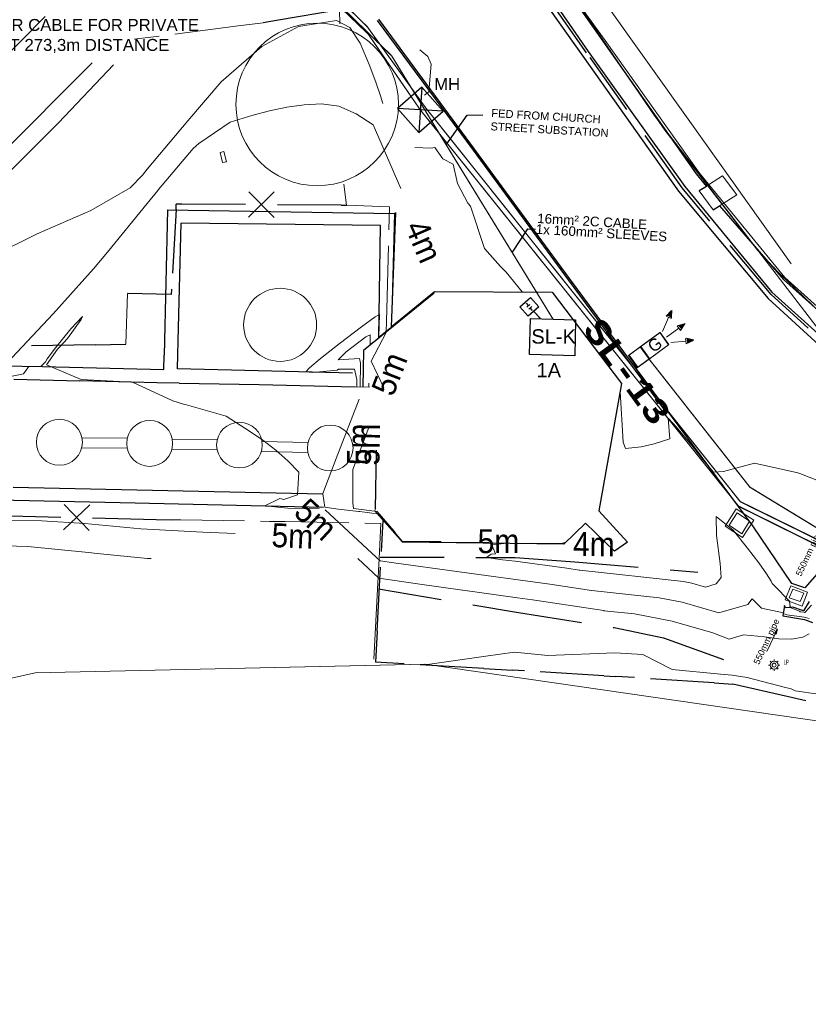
# Model space of a CAD drawing. Header units: millimetres. Extents: x -79464 to -76785, y -3788210 to -3782955.
# Tile 104 of 131: x -78954 to -78904, y -3783853 to -3783791. Entities that reach past the tile are written whole.
import ezdxf
from ezdxf.enums import TextEntityAlignment as Align

# ---------------------------------------------------------------- set-up
doc = ezdxf.new("R2010")
doc.units = ezdxf.units.MM
doc.header["$LTSCALE"] = 8
doc.header["$MEASUREMENT"] = 0
for name, pattern in [('DASHED', [0.75, 0.5, -0.25]), ('FPHANT', [10, 5, -1, 1, -1, 1, -1]), ('HIDDEN', [0.375, 0.25, -0.125]), ('PHANTOM2', [1.25, 0.625, -0.125, 0.125, -0.125, 0.125, -0.125])]:
    doc.linetypes.add(name, pattern=pattern)
doc.layers.add('AGI32-Project_1-LUMINAIRE', color=7, linetype='Continuous', lineweight=0)
for name, color, linetype in [('DETAIL', 7, 'Continuous'), ('EDGE OF CONCRETE', 7, 'Continuous'), ('EDGE OF PAVING', 7, 'Continuous'), ('EDGE OF TAR', 7, 'Continuous'), ('EMBANKMETS AND SLOOTS', 7, 'Continuous'), ('FENCE', 7, 'Continuous'), ('GCONTOUR1', 7, 'Continuous'), ('LEGEND', 7, 'Continuous'), ('MCONTOUR1', 7, 'Continuous'), ('PIER', 7, 'Continuous'), ('PLL - (Lighting Layout)', 190, 'Continuous'), ('PLL - [Text]', 110, 'Continuous'), ('PRL - (Reticulation Layout)', 170, 'Continuous'), ('PRL - [Text]', 110, 'Continuous'), ('PRL - Existing', 170, 'Continuous'), ('ROAD BARRICADE', 7, 'Continuous'), ('SG GIS CADASTRAL', 7, 'Continuous'), ('STORMWATER MANHOLE', 7, 'Continuous'), ('TANKS', 7, 'Continuous'), ('TRACKS', 7, 'Continuous'), ('WALKWAY', 7, 'Continuous'), ('WALLS', 7, 'Continuous')]:
    doc.layers.add(name, color=color, linetype=linetype)
doc.styles.add('AGI32-Arial', font='arial.ttf')
doc.styles.add('AGI32-Courier New-Bold', font='courbd.ttf')
doc.styles.add('ARIAL', font='arial.ttf')
doc.styles.add('Arial Narrow', font='arial.ttf', dxfattribs={"height": 1})
doc.styles.add('Arial Unicode MS', font='arial.ttf', dxfattribs={"height": 1})
doc.styles.add('Style-Arial', font='arial.ttf')
doc.styles.add('Swiss1', font='txt', dxfattribs={"height": 1})
doc.styles.add('Swiss300', font='txt', dxfattribs={"height": 300})
doc.styles.add('Swiss500', font='txt', dxfattribs={"height": 500})
doc.styles.add('Swiss600', font='txt', dxfattribs={"height": 600})

# ---------------------------------------------------------------- blocks, each defined once
blk = doc.blocks.new('LAMP POST TMH11.PAT', base_point=(-78906.42, -3783831.88))
at = {"layer": 'LEGEND', "color": 7, "lineweight": 18}
for p, q in [((-78907.13, -3783831.17), (-78907.42, -3783830.87)), ((-78906.42, -3783830.46), (-78906.42, -3783830.87)), ((-78905.42, -3783830.87), (-78905.71, -3783831.17)), ((-78907.42, -3783831.88), (-78907.84, -3783831.88)), ((-78907.09, -3783832.63), (-78907.42, -3783832.89)), ((-78906.42, -3783832.88), (-78906.42, -3783833.3)), ((-78905.71, -3783832.59), (-78905.41, -3783832.88)), ((-78905.42, -3783831.88), (-78905, -3783831.88))]:
    blk.add_line(p, q, dxfattribs=at)
blk.add_circle((-78906.42, -3783831.88, 5.39), 1, dxfattribs=at)
at = {"layer": 'LEGEND', "color": 1, "lineweight": 18}
blk.add_circle((-78906.42, -3783831.88, 5.39), 0.502, dxfattribs=at)
at = {"layer": 'LEGEND', "color": 7, "style": 'Arial Unicode MS', "width": 0.5}
blk.add_text('LP', height=1.254, dxfattribs=at).set_placement((-78904.03, -3783832.18, 5.35), align=Align.BOTTOM_LEFT)
blk = doc.blocks.new('MH')
at = {"layer": 'PRL - (Reticulation Layout)'}
for p, q in [((-1012.5, 1012.5), (1012.5, -1012.5)), ((1012.5, 1012.5), (-1012.5, -1012.5))]:
    blk.add_line(p, q, dxfattribs=at)
blk.add_lwpolyline([(-1012.5, -1012.5), (1012.5, -1012.5), (1012.5, 1012.5), (-1012.5, 1012.5)], close=True, dxfattribs=at)
blk = doc.blocks.new('11 kV MV CABLING')
at = {"layer": 'PRL - (Reticulation Layout)', "linetype": 'PHANTOM2', "const_width": 0.08}
for points in [[(-76856.338, -3783779.06), (-76869.991, -3783765.67)], [(-76766.174, -3783830.814), (-76773.691, -3783840.272), (-76790.302, -3783829.745), (-76832.943, -3783808.823), (-76852.672, -3783784.144), (-76856.337, -3783779.059)]]:
    blk.add_lwpolyline(points, dxfattribs=at)
at = {"layer": 'PRL - (Reticulation Layout)', "linetype": 'HIDDEN', "const_width": 0.08}
for points in [[(-76856.282, -3783779.513), (-76870.343, -3783766.033)], [(-76774.588, -3783840.071), (-76790.397, -3783830.241), (-76833.056, -3783809.104), (-76853.016, -3783784.264), (-76856.282, -3783779.513)]]:
    blk.add_lwpolyline(points, dxfattribs=at)
at = {"xscale": 0.001, "yscale": 0.001, "zscale": 0.001, "rotation": 311.3430630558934}
blk.add_blockref('MH', (-76853.016, -3783784.264), dxfattribs=at)
at = {"layer": 'PRL - [Text]', "color": 2, "char_height": 0.75, "attachment_point": 1, "style": 'AGI32-Arial'}
for s, width, insert in [('MV CABLE 70mm² 3C XLPE COPPER CABLE FOR PRIVATE TENANT 273,3m DISTANCE ', 18.08624, (-76882.32, -3783777.32)), ('MH ', 1.97424, (-76852.143, -3783782.275))]:
    blk.add_mtext_dynamic_manual_height_columns(s, width=width, gutter_width=1.5, heights=[0], dxfattribs=dict(at, insert=insert))
blk = doc.blocks.new('AGI32-IDptfrja-Project_1-LUMINAIRE-L4_Symbol')
at = {"layer": 'PLL - (Lighting Layout)', "linetype": 'ByBlock', "lineweight": 0}
h = blk.add_hatch(color=256, dxfattribs=at)
h.dxf.hatch_style = 1
h.paths.add_polyline_path([(0.752, 0.381), (0.585, 0.352), (0.642, 0.252)])
h = blk.add_hatch(color=256, dxfattribs=at)
h.dxf.hatch_style = 1
h.paths.add_polyline_path([(0.816, -0.003), (0.656, 0.055), (0.656, -0.061)])
h = blk.add_hatch(color=256, dxfattribs=at)
h.dxf.hatch_style = 1
h.paths.add_polyline_path([(0.752, -0.386), (0.585, -0.357), (0.642, -0.257)])
for p, q in [((0.331, 0.14, 0.09), (0.613, 0.302, 0.09)), ((0.752, 0.381, 0.09), (0.585, 0.352, 0.09)), ((0.642, 0.252, 0.09), (0.585, 0.352, 0.09)), ((0.752, 0.381, 0.09), (0.642, 0.252, 0.09)), ((-0.574, 0.156), (-0.574, 0.156, 0.06)), ((-0.574, 0.156, 0.06), (-0.261, 0.156, 0.06)), ((-0.261, 0.156), (-0.574, 0.156)), ((-0.574, -0.156, 0.06), (-0.574, 0.156, 0.06)), ((-0.574, 0.156, 0.06), (-0.574, 0.156)), ((-0.574, 0.156), (-0.574, -0.156)), ((-0.574, 0.156), (-0.261, 0.156)), ((-0.574, -0.156), (-0.574, 0.156)), ((-0.261, 0.156, 0.06), (-0.574, 0.156, 0.06)), ((-0.574, 0.156, 0.06), (-0.574, -0.156, 0.06)), ((-0.261, 0.156, 0.03), (0.261, 0.156, 0.03)), ((-0.261, -0.156, 0.03), (-0.261, 0.156, 0.03)), ((-0.261, 0.156, 0.06), (-0.261, 0.156)), ((-0.261, 0.156), (-0.261, 0.156, 0.06)), ((-0.261, 0.156, 0.06), (-0.261, -0.156, 0.06)), ((-0.261, -0.156), (-0.261, 0.156)), ((-0.261, 0.156), (-0.261, -0.156)), ((-0.261, -0.156, 0.06), (-0.261, 0.156, 0.06)), ((-0.261, 0.156, 0.03), (-0.261, 0.156, 0.06)), ((-0.261, 0.156, 0.06), (0.261, 0.156, 0.06)), ((0.261, 0.156, 0.03), (-0.261, 0.156, 0.03)), ((-0.261, -0.156, 0.06), (-0.261, 0.156, 0.06)), ((-0.261, 0.156, 0.06), (-0.261, 0.156, 0.03)), ((-0.261, 0.156, 0.03), (-0.261, -0.156, 0.03)), ((0.261, 0.156, 0.06), (-0.261, 0.156, 0.06)), ((-0.261, 0.156, 0.06), (-0.261, -0.156, 0.06)), ((0.261, 0.156, 0.03), (0.261, -0.156, 0.03)), ((0.261, 0.156, 0.06), (0.261, 0.156, 0.03)), ((0.261, 0.156, 0.03), (0.261, 0.156, 0.06)), ((0.261, 0.156, 0.06), (0.261, -0.156, 0.06)), ((0.261, -0.156, 0.03), (0.261, 0.156, 0.03)), ((0.261, -0.156, 0.06), (0.261, 0.156, 0.06)), ((0.656, -0.061, 0.09), (0.656, 0.055, 0.09)), ((0.816, -0.003, 0.09), (0.656, 0.055, 0.09)), ((-0.261, -0.156, 0.06), (-0.574, -0.156, 0.06)), ((-0.574, -0.156, 0.06), (-0.574, -0.156)), ((-0.574, -0.156), (-0.261, -0.156)), ((-0.574, -0.156), (-0.574, -0.156, 0.06)), ((-0.261, -0.156), (-0.574, -0.156)), ((-0.574, -0.156, 0.06), (-0.261, -0.156, 0.06)), ((0.261, -0.156, 0.03), (-0.261, -0.156, 0.03)), ((-0.261, -0.156, 0.06), (-0.261, -0.156)), ((-0.261, -0.156), (-0.261, -0.156, 0.06)), ((0.261, -0.156, 0.06), (-0.261, -0.156, 0.06)), ((-0.261, -0.156, 0.06), (-0.261, -0.156, 0.03)), ((-0.261, -0.156, 0.03), (0.261, -0.156, 0.03)), ((-0.261, -0.156, 0.03), (-0.261, -0.156, 0.06)), ((-0.261, -0.156, 0.06), (0.261, -0.156, 0.06)), ((0.261, -0.156, 0.06), (0.261, -0.156, 0.03)), ((0.261, -0.156, 0.03), (0.261, -0.156, 0.06)), ((0.331, -0.003, 0.09), (0.656, -0.003, 0.09)), ((0.331, -0.146, 0.09), (0.613, -0.307, 0.09)), ((0.816, -0.003, 0.09), (0.656, -0.061, 0.09)), ((0.642, -0.257, 0.09), (0.585, -0.357, 0.09)), ((0.752, -0.386, 0.09), (0.585, -0.357, 0.09)), ((0.752, -0.386, 0.09), (0.642, -0.257, 0.09))]:
    blk.add_line(p, q, dxfattribs=at)
at = {"layer": 'PLL - [Text]', "linetype": 'ByBlock', "lineweight": 0, "insert": (-0.128, 0.139), "char_height": 0.25, "attachment_point": 1, "style": 'Swiss1'}
blk.add_mtext_dynamic_manual_height_columns('G', width=0.16976, gutter_width=5, heights=[0], dxfattribs=at)
blk = doc.blocks.new('AGI32-IDptfrja-Project_1-LUMINAIRE-L4_25-1')
at = {"layer": 'AGI32-Project_1-LUMINAIRE', "color": 7, "linetype": 'ByBlock', "lineweight": 0, "xscale": 3, "yscale": 3, "zscale": 3}
blk.add_blockref('AGI32-IDptfrja-Project_1-LUMINAIRE-L4_Symbol', (0, 0), dxfattribs=at)
blk = doc.blocks.new('AGI32-IDptfrja-Project_1-LUMINAIRE-L4_25_Labels')
at = {"layer": 'PLL - [Text]', "linetype": 'ByBlock', "lineweight": 0, "insert": (0.805, 1.282, 7), "char_height": 1.5, "width": 6.77451, "attachment_point": 1, "style": 'AGI32-Courier New-Bold'}
blk.add_mtext('\\pxt4;SL-13', dxfattribs=at)
blk = doc.blocks.new('AGI32-IDptfrja-Project_1-LUMINAIRE-L4_25')
at = {"layer": 'AGI32-Project_1-LUMINAIRE', "color": 7, "linetype": 'ByBlock', "lineweight": 0, "rotation": 269.7116483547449}
blk.add_blockref('AGI32-IDptfrja-Project_1-LUMINAIRE-L4_25_Labels', (-2.865, 4.273, -7), dxfattribs=at)
at = {"layer": 'AGI32-Project_1-LUMINAIRE', "color": 7, "linetype": 'ByBlock', "lineweight": 0, "extrusion": (-0.258819, 0, 0.965926), "rotation": 90}
blk.add_blockref('AGI32-IDptfrja-Project_1-LUMINAIRE-L4_25-1', (0, 0), dxfattribs=at)

msp = doc.modelspace()

# ---------------------------------------------------------------- linework, layer by layer
at = {"layer": 'DETAIL', "color": 7, "lineweight": 15}
for p, q in [((-78940.925, -3783799.696, 3.435), (-78941.163, -3783799.751, 3.477)), ((-78941.012, -3783800.384, 3.435), (-78941.163, -3783799.751, 3.477)), ((-78940.925, -3783799.696, 3.477), (-78940.774, -3783800.328, 3.435)), ((-78941.012, -3783800.384, 3.477), (-78940.774, -3783800.328, 3.435))]:
    msp.add_line(p, q, dxfattribs=at)
at = {"layer": 'EDGE OF CONCRETE', "color": 252, "lineweight": 15}
for p, q in [((-78909.653, -3783801.217, 3.223), (-78911.133, -3783802.162, 3.349)), ((-78909.653, -3783801.217, 3.223), (-78911.133, -3783802.162, 3.349)), ((-78909.653, -3783801.217, 3.349), (-78908.771, -3783802.403, 3.223)), ((-78909.653, -3783801.217, 3.349), (-78908.771, -3783802.403, 3.223)), ((-78910.251, -3783803.348, 3.223), (-78911.133, -3783802.162, 3.349)), ((-78910.251, -3783803.348, 3.223), (-78911.133, -3783802.162, 3.349)), ((-78910.251, -3783803.348, 3.349), (-78908.771, -3783802.403, 3.223)), ((-78910.251, -3783803.348, 3.349), (-78908.771, -3783802.403, 3.223)), ((-78930.233, -3783803.568, 4.456), (-78930.411, -3783810.682, 4.474)), ((-78932.7, -3783814.43, 4.284), (-78931.793, -3783814.451, 4.955)), ((-78909.503, -3783823.166, 2.512), (-78908.796, -3783822.079, 2.511)), ((-78909.503, -3783823.166, 2.512), (-78908.796, -3783822.079, 2.511)), ((-78907.7, -3783822.801, 2.512), (-78908.796, -3783822.079, 2.511)), ((-78907.7, -3783822.801, 2.512), (-78908.796, -3783822.079, 2.511)), ((-78907.7, -3783822.801, 2.511), (-78908.407, -3783823.888, 2.512)), ((-78907.7, -3783822.801, 2.511), (-78908.407, -3783823.888, 2.512)), ((-78909.503, -3783823.166, 2.511), (-78908.407, -3783823.888, 2.512)), ((-78909.503, -3783823.166, 2.511), (-78908.407, -3783823.888, 2.512)), ((-78919.76, -3783824.26, 5.371), (-78921.59, -3783824.227, 6.105)), ((-78919.58, -3783824.187, 5.38), (-78919.76, -3783824.26, 5.371)), ((-78905.38, -3783826.904, 2.512), (-78905.729, -3783827.794, 2.511)), ((-78905.38, -3783826.904, 2.511), (-78904.322, -3783827.296, 2.512)), ((-78904.671, -3783828.186, 2.511), (-78904.322, -3783827.296, 2.512)), ((-78904.671, -3783828.186, 2.512), (-78905.729, -3783827.794, 2.511))]:
    msp.add_line(p, q, dxfattribs=at)
at = {"layer": 'EDGE OF CONCRETE', "color": 252, "lineweight": 0}
msp.add_point((-78930.233, -3783803.568, 4.456), dxfattribs=at)
at = {"layer": 'EDGE OF PAVING', "color": 1, "linetype": 'DASHED', "lineweight": 25}
for p, q in [((-78918.182, -3783793.493, 3.097), (-78923.841, -3783785.509, 3.046)), ((-78912.191, -3783801.959, 3.177), (-78918.182, -3783793.493, 3.097)), ((-78906.612, -3783808.658, 3.224), (-78912.191, -3783801.959, 3.177)), ((-78899.851, -3783814.799, 3.264), (-78906.612, -3783808.658, 3.224))]:
    msp.add_line(p, q, dxfattribs=at)
at = {"layer": 'EDGE OF PAVING', "color": 1, "lineweight": 25}
for p, q in [((-78923.634, -3783785.403, 3.227), (-78918.083, -3783793.427, 3.259)), ((-78931.308, -3783791.466, 3.253), (-78925.291, -3783799.611, 3.303)), ((-78918.083, -3783793.427, 3.259), (-78912.019, -3783801.873, 3.319)), ((-78925.291, -3783799.611, 3.303), (-78919.346, -3783807.721, 3.358)), ((-78912.019, -3783801.873, 3.319), (-78906.557, -3783808.513, 3.381)), ((-78919.346, -3783807.721, 3.358), (-78913.354, -3783815.816, 3.453)), ((-78906.557, -3783808.513, 3.381), (-78899.745, -3783814.653, 3.447)), ((-78913.354, -3783815.816, 3.453), (-78913.272, -3783815.72, 3.474))]:
    msp.add_line(p, q, dxfattribs=at)
at = {"layer": 'EDGE OF TAR', "color": 5, "lineweight": 25}
for p, q in [((-78922.855, -3783784.64, 3.222), (-78917.171, -3783792.769, 3.268)), ((-78922.378, -3783788.14, 3.085), (-78918.421, -3783793.71, 3.145)), ((-78925.206, -3783799.55, 3.306), (-78931.219, -3783791.383, 3.273)), ((-78917.171, -3783792.769, 3.268), (-78911.317, -3783801.076, 3.342)), ((-78918.421, -3783793.71, 3.145), (-78912.417, -3783802.169, 3.204)), ((-78919.248, -3783807.65, 3.37), (-78925.206, -3783799.55, 3.306)), ((-78911.317, -3783801.076, 3.342), (-78910.668, -3783801.875, 3.364)), ((-78910.668, -3783801.875, 3.364), (-78911.133, -3783802.162, 3.349)), ((-78912.417, -3783802.169, 3.204), (-78906.807, -3783808.904, 3.252)), ((-78910.251, -3783803.348, 3.362), (-78909.85, -3783803.086, 3.38)), ((-78909.85, -3783803.086, 3.38), (-78905.831, -3783807.708, 3.397)), ((-78913.272, -3783815.72, 3.474), (-78919.248, -3783807.65, 3.37)), ((-78905.831, -3783807.708, 3.397), (-78899.094, -3783813.758, 3.424)), ((-78906.807, -3783808.904, 3.252), (-78899.994, -3783815.112, 3.294)), ((-78907.752, -3783823.141, 3.552), (-78913.272, -3783815.72, 3.474)), ((-78905.322, -3783826.762, 3.594), (-78907.752, -3783823.141, 3.552)), ((-78903.574, -3783825.994, 3.575), (-78904.503, -3783827.027, 3.586)), ((-78904.503, -3783827.027, 3.586), (-78905.322, -3783826.762, 3.594))]:
    msp.add_line(p, q, dxfattribs=at)
at = {"layer": 'EMBANKMETS AND SLOOTS', "color": 4, "linetype": 'DASHED', "lineweight": 25}
for p, q in [((-78931.124, -3783825.117, 4.401), (-78922.673, -3783825.126, 3.893)), ((-78922.673, -3783825.126, 3.893), (-78918.926, -3783825.397, 3.789)), ((-78918.926, -3783825.397, 3.789), (-78911.215, -3783826.046, 3.71)), ((-78931.245, -3783827.105, 5.311), (-78922.451, -3783828.576, 5.403)), ((-78922.451, -3783828.576, 5.403), (-78916.45, -3783829.522, 5.417)), ((-78916.45, -3783829.522, 5.417), (-78913.362, -3783830.17, 5.44)), ((-78913.362, -3783830.17, 5.44), (-78909.082, -3783831.707, 5.418))]:
    msp.add_line(p, q, dxfattribs=at)
at = {"layer": 'FENCE', "color": 216, "lineweight": 25}
for p, q in [((-78933.68, -3783790.817, 5.429), (-78937.626, -3783791.473, 5.341)), ((-78937.626, -3783791.473, 5.451), (-78938.474, -3783791.614, 5.341)), ((-78937.773, -3783802.222, 6.344), (-78939.383, -3783803.812, 6.019)), ((-78937.783, -3783803.822, 6.344), (-78939.373, -3783802.212, 6.019)), ((-78943.933, -3783803.319, 6.7), (-78943.914, -3783802.982, 6.713)), ((-78943.578, -3783802.985, 6.691), (-78943.914, -3783802.982, 6.019)), ((-78939.578, -3783803.011, 6.713), (-78943.578, -3783802.985, 6.019)), ((-78943.578, -3783802.985, 6.99), (-78943.578, -3783802.985, 6.019)), ((-78933.578, -3783803.05, 6.297), (-78937.578, -3783803.024, 6.019)), ((-78933.578, -3783803.05, 6.041), (-78933.242, -3783803.052, 6.019)), ((-78943.933, -3783803.319, 6.537), (-78944.161, -3783807.312, 6.713)), ((-78944.237, -3783808.647, 5.782), (-78946.979, -3783808.582, 6.493)), ((-78944.218, -3783808.31, 6.506), (-78944.237, -3783808.647, 6.713)), ((-78944.218, -3783808.31, 6.449), (-78944.218, -3783808.31, 6.713)), ((-78948.996, -3783811.799, 6.014), (-78952.996, -3783811.872, 6.069)), ((-78948.996, -3783811.799, 6.054), (-78947.082, -3783811.765, 6.069)), ((-78950.947, -3783821.801, 6.22), (-78949.387, -3783823.44, 6.233)), ((-78950.987, -3783823.401, 6.22), (-78949.348, -3783821.841, 6.233)), ((-78955.166, -3783822.498, 6.22), (-78951.167, -3783822.596, 6.233)), ((-78949.167, -3783822.645, 6.202), (-78945.169, -3783822.743, 6.233)), ((-78945.169, -3783822.743, 6.204), (-78944.2, -3783822.767, 6.233)), ((-78945.169, -3783822.743, 6.189), (-78945.169, -3783822.743, 6.233)), ((-78931.045, -3783824.749, 4.417), (-78930.94, -3783822.805, 5.475)), ((-78931.045, -3783824.749, 3.849), (-78931.045, -3783824.749, 5.475)), ((-78931.316, -3783829.741, 4.391), (-78931.099, -3783825.747, 5.475)), ((-78931.316, -3783829.741, 5.178), (-78931.421, -3783831.685, 5.475)), ((-78929.617, -3783831.792, 5.489), (-78931.421, -3783831.685, 5.544)), ((-78929.617, -3783831.792, 5.461), (-78929.617, -3783831.792, 5.544)), ((-78924.625, -3783832.088, 5.489), (-78928.618, -3783831.851, 5.544)), ((-78924.625, -3783832.088, 5.53), (-78922.821, -3783832.195, 5.544)), ((-78922.085, -3783832.239, 5.548), (-78922.821, -3783832.195, 5.578)), ((-78922.085, -3783832.239, 5.537), (-78922.085, -3783832.239, 5.578)), ((-78917.095, -3783832.541, 5.551), (-78921.087, -3783832.3, 5.578)), ((-78917.095, -3783832.541, 5.574), (-78916.359, -3783832.585, 5.578)), ((-78915.183, -3783832.662, 5.575), (-78916.359, -3783832.585, 5.557)), ((-78915.183, -3783832.662, 5.582), (-78915.183, -3783832.662, 5.557)), ((-78910.193, -3783832.988, 5.574), (-78914.185, -3783832.727, 5.557)), ((-78910.193, -3783832.988, 5.56), (-78909.017, -3783833.065, 5.557)), ((-78905.526, -3783833.859, 5.558), (-78909.017, -3783833.065, 5.546)), ((-78904.44, -3783834.122, 5.563), (-78905.526, -3783833.859, 5.653)), ((-78904.44, -3783834.122, 5.525), (-78904.44, -3783834.122, 5.653))]:
    msp.add_line(p, q, dxfattribs=at)
at = {"layer": 'FENCE', "color": 216, "lineweight": 15}
for p, q in [((-78933.68, -3783790.817, 7.915), (-78933.663, -3783791.688, 5.341)), ((-78940.032, -3783791.814, 5.571), (-78943.999, -3783792.325, 5.448)), ((-78940.032, -3783791.814, 5.478), (-78938.474, -3783791.614, 5.448)), ((-78944.991, -3783792.452, 5.572), (-78946.548, -3783792.653, 5.448)), ((-78944.991, -3783792.452, 5.632), (-78944.991, -3783792.452, 5.448)), ((-78933.242, -3783803.052, 5.974), (-78933.404, -3783801.726, 6.019)), ((-78930.54, -3783803.152, 5.797), (-78933.242, -3783803.052, 6.484)), ((-78930.579, -3783804.591, 6.719), (-78930.54, -3783803.152, 7.772)), ((-78930.579, -3783804.591, 6.226), (-78930.579, -3783804.591, 7.772)), ((-78930.717, -3783809.59, 6.741), (-78930.607, -3783805.591, 7.772)), ((-78946.979, -3783808.582, 6.085), (-78947.082, -3783811.765, 6.006)), ((-78930.717, -3783809.59, 7.537), (-78930.756, -3783811.029, 7.772)), ((-78931.7, -3783812.837, 7.787), (-78930.756, -3783811.029, 7.757)), ((-78930.91, -3783814.506, 7.905), (-78931.7, -3783812.837, 7.63)), ((-78943.638, -3783822.776, 6.167), (-78944.2, -3783822.767, 6.202)), ((-78943.638, -3783822.776, 5.895), (-78939.639, -3783822.841, 6.202)), ((-78938.639, -3783822.857, 5.854), (-78938.078, -3783822.866, 6.202)), ((-78938.639, -3783822.857, 5.742), (-78938.639, -3783822.857, 6.202)), ((-78937.084, -3783822.886, 6.035), (-78938.078, -3783822.866, 5.819)), ((-78937.084, -3783822.886, 7.036), (-78933.085, -3783822.968, 5.819)), ((-78932.085, -3783822.989, 7.123), (-78931.091, -3783823.009, 5.819)), ((-78932.085, -3783822.989, 7.644), (-78932.085, -3783822.989, 5.819)), ((-78931.091, -3783823.009, 5.13), (-78931.187, -3783825.194, 7.34)), ((-78931.187, -3783825.194, 8.471), (-78931.292, -3783827.122, 6.132)), ((-78931.292, -3783827.122, 7.319), (-78931.51, -3783831.116, 7.261)), ((-78931.51, -3783831.116, 7.334), (-78931.531, -3783831.501, 7.261))]:
    msp.add_line(p, q, dxfattribs=at)
at = {"layer": 'GCONTOUR1', "color": 252, "lineweight": 9}
for points, elevation in [([(-78955.491, -3783806.255), (-78952.652, -3783804.85), (-78949.276, -3783803.38), (-78946.818, -3783801.965), (-78946.814, -3783801.962), (-78946.036, -3783801.161), (-78945.737, -3783800.796), (-78943.202, -3783797.759), (-78941.103, -3783795.327), (-78938.548, -3783793.105), (-78936.244, -3783791.854), (-78933.863, -3783791.477), (-78933.023, -3783791.913), (-78932.385, -3783792.896), (-78931.823, -3783794.24), (-78931.397, -3783795.341), (-78931.101, -3783796.194), (-78930.954, -3783796.685), (-78930.954, -3783796.686)], 3.5), ([(-78928.343, -3783796.16), (-78928.088, -3783795.943), (-78927.933, -3783794.211), (-78928.151, -3783793.726), (-78928.651, -3783793.306)], 3.5), ([(-78922.219, -3783808.484), (-78923.218, -3783807.259), (-78923.588, -3783806.89), (-78924.592, -3783805.775), (-78925.469, -3783803.116), (-78925.625, -3783802.918), (-78926.28, -3783801.69), (-78926.548, -3783800.49), (-78927.199, -3783800.148), (-78927.711, -3783799.446), (-78927.962, -3783799.482), (-78928.965, -3783799.44)], 3.5), ([(-78934.956, -3783822.06), (-78934.957, -3783822.06), (-78936.917, -3783822.033), (-78938.372, -3783821.891), (-78937.421, -3783821.434), (-78937.169, -3783821.495), (-78936.306, -3783821.211), (-78936.226, -3783819.786), (-78936.924, -3783819.069), (-78937.68, -3783818.405), (-78938.486, -3783817.786), (-78939.332, -3783817.204), (-78940.203, -3783816.645), (-78940.795, -3783816.276), (-78943.28, -3783815.556), (-78943.397, -3783815.534), (-78944.141, -3783815.321), (-78945.254, -3783814.801), (-78946.656, -3783814.143), (-78949.881, -3783813.973), (-78952.046, -3783813.052), (-78951.365, -3783812.066), (-78951.22, -3783811.937), (-78950.746, -3783811.413), (-78949.876, -3783810.208), (-78949.805, -3783810.027), (-78950.532, -3783810.792), (-78951.488, -3783811.982), (-78952.011, -3783812.677), (-78952.125, -3783812.861), (-78952.189, -3783812.939), (-78952.41, -3783813.167), (-78953.167, -3783813.151), (-78953.492, -3783813.631), (-78954.502, -3783813.835)], 4.5), ([(-78932.604, -3783814.433), (-78932.598, -3783813.985), (-78932.739, -3783813.323), (-78933.741, -3783813.325), (-78933.834, -3783813.381), (-78935.364, -3783813.543), (-78935.799, -3783813.486), (-78935.572, -3783813.254), (-78934.872, -3783812.669), (-78933.695, -3783811.735), (-78932.301, -3783810.666), (-78931.454, -3783810.059), (-78931.208, -3783809.927), (-78931.237, -3783811.334), (-78930.46, -3783810.723)], 4.5), ([(-78916.084, -3783814.721), (-78915.891, -3783817.906), (-78915.75, -3783818.308), (-78914.752, -3783818.197), (-78913.947, -3783818.006), (-78912.963, -3783817.686), (-78913.071, -3783816.396), (-78912.537, -3783816.967), (-78911.493, -3783818.214), (-78911.016, -3783818.826), (-78910.996, -3783818.863), (-78910.228, -3783819.776), (-78909.588, -3783819.735), (-78907.651, -3783819.23), (-78904.928, -3783819.831), (-78904.812, -3783819.866), (-78902.473, -3783820.778)], 3.5), ([(-78932.439, -3783815.2), (-78933.887, -3783818.929), (-78934.719, -3783821.111), (-78934.719, -3783821.147), (-78934.596, -3783821.984), (-78933.764, -3783822.098), (-78932.468, -3783822.256), (-78932.415, -3783822.259), (-78931.185, -3783822.414), (-78930.88, -3783822.768), (-78930.588, -3783823.179), (-78929.739, -3783824.152), (-78927.891, -3783824.176), (-78926.042, -3783824.191), (-78924.318, -3783824.197)], 4.5), ([(-78934.583, -3783822.136), (-78931.654, -3783824.86), (-78931.137, -3783825.333), (-78930.267, -3783825.459), (-78926.322, -3783826.004), (-78920.496, -3783826.794), (-78917.877, -3783827.193), (-78917.845, -3783827.198), (-78913.64, -3783827.654), (-78913.638, -3783827.655), (-78912.195, -3783827.929), (-78909.891, -3783828.602), (-78908.067, -3783828.078), (-78907.791, -3783827.719), (-78907.223, -3783828.304), (-78905.845, -3783828.6), (-78905.83, -3783828.658), (-78905.74, -3783828.678), (-78905.625, -3783828.726), (-78905.616, -3783828.734), (-78904.539, -3783828.869), (-78904.222, -3783828.945)], 4.5), ([(-78962.804, -3783826.393), (-78962.8, -3783826.392), (-78959.835, -3783825.437), (-78956.074, -3783824.362), (-78953.232, -3783824.449), (-78949.42, -3783824.815), (-78948.877, -3783824.877), (-78945.726, -3783825.186), (-78945.499, -3783825.197)], 5.5), ([(-78928.308, -3783831.87), (-78928.304, -3783831.869), (-78924.497, -3783831.314), (-78922.705, -3783831.065), (-78920.613, -3783831.268), (-78916.403, -3783831.101), (-78914.665, -3783831.22), (-78912.81, -3783832.157), (-78909.78, -3783832.452), (-78909.546, -3783832.461), (-78909.044, -3783832.508), (-78908.109, -3783832.65), (-78905.797, -3783833.259), (-78905.351, -3783833.361), (-78905.11, -3783833.483), (-78902.217, -3783833.91)], 5.5)]:
    msp.add_lwpolyline(points, dxfattribs=dict(at, elevation=elevation))
at = {"layer": 'MCONTOUR1', "color": 8, "lineweight": 9}
for points, elevation in [([(-78929.829, -3783802.01), (-78931.417, -3783798.339), (-78931.564, -3783798.007), (-78932.64, -3783797.323), (-78933.719, -3783796.843), (-78934.805, -3783796.702), (-78935.894, -3783796.754), (-78936.985, -3783796.903), (-78938.077, -3783797.135), (-78939.17, -3783797.429), (-78940.264, -3783797.759), (-78940.537, -3783797.844), (-78942.502, -3783799.177), (-78942.861, -3783799.505), (-78945.041, -3783802.076), (-78945.078, -3783802.121), (-78945.752, -3783802.944), (-78948.239, -3783805.994), (-78949.112, -3783807.05), (-78951.644, -3783809.864), (-78954.236, -3783812.622)], 4), ([(-78932.384, -3783814.442), (-78932.362, -3783812.957), (-78932.424, -3783812.666), (-78933.77, -3783812.738), (-78933.262, -3783812.237), (-78932.026, -3783811.3), (-78931.751, -3783811.172), (-78931.764, -3783811.791), (-78931.422, -3783811.522)], 5), ([(-78931.837, -3783814.451), (-78931.833, -3783814.213)], 5), ([(-78931.837, -3783816.982), (-78932.85, -3783819.61), (-78932.849, -3783821.703), (-78932.796, -3783822.065), (-78931.324, -3783822.251), (-78930.256, -3783823.487), (-78930.125, -3783823.672), (-78929.744, -3783824.108), (-78927.895, -3783824.131), (-78927.31, -3783824.129)], 5), ([(-78955.525, -3783822.81), (-78952.349, -3783822.828), (-78949.659, -3783822.991), (-78946.13, -3783823.337), (-78942.258, -3783823.537), (-78940.228, -3783823.628)], 5), ([(-78921.326, -3783824.265), (-78923.866, -3783824.244), (-78923.348, -3783824.255), (-78924.128, -3783824.333), (-78923.891, -3783824.896), (-78924.179, -3783824.92), (-78924.453, -3783825.124), (-78923.463, -3783825.27), (-78922.657, -3783825.37), (-78919.414, -3783825.807), (-78918.655, -3783825.923), (-78918.605, -3783825.932), (-78912.106, -3783826.636), (-78912.104, -3783826.636), (-78911.575, -3783826.737), (-78910.729, -3783826.984), (-78910.06, -3783826.792), (-78909.742, -3783826.38), (-78909.815, -3783825.515), (-78910.027, -3783823.757), (-78910.062, -3783822.565), (-78909.001, -3783823.421), (-78908.087, -3783824.548), (-78907.385, -3783825.458), (-78906.893, -3783826.148), (-78906.604, -3783826.614), (-78906.536, -3783826.756), (-78906.426, -3783826.887), (-78905.461, -3783827.865), (-78905.424, -3783828.216), (-78905.457, -3783828.268), (-78905.311, -3783828.301), (-78904.824, -3783828.505), (-78904.787, -3783828.535), (-78904.564, -3783828.563), (-78904.499, -3783828.579), (-78904.451, -3783828.542), (-78904.084, -3783828.127)], 4), ([(-78932.525, -3783825.199), (-78931.204, -3783826.426), (-78928.792, -3783826.782), (-78925.961, -3783827.182), (-78925.939, -3783827.185), (-78922.51, -3783827.655), (-78921.578, -3783827.781), (-78917.666, -3783828.371), (-78917.099, -3783828.463), (-78917.084, -3783828.465), (-78915.176, -3783828.672), (-78915.171, -3783828.673), (-78912.816, -3783829.121), (-78910.277, -3783829.863), (-78909.237, -3783830.254), (-78908.342, -3783829.979), (-78907.033, -3783830.114), (-78906.129, -3783830.234), (-78905.323, -3783830.246), (-78904.626, -3783830.129), (-78904.229, -3783829.907)], 5)]:
    msp.add_lwpolyline(points, dxfattribs=dict(at, elevation=elevation))
at = {"layer": 'PIER', "color": 7, "lineweight": 15}
for p, q in [((-78921.72, -3783783.786, 2.968), (-78911.707, -3783797.811, 2.999)), ((-78911.707, -3783797.811, 2.999), (-78905.344, -3783806.732, 3.01))]:
    msp.add_line(p, q, dxfattribs=at)
at = {"layer": 'PRL - Existing'}
for p, q in [((-78926.989, -3783799.267), (-78925.668, -3783797.412)), ((-78925.668, -3783797.412), (-78924.692, -3783797.397)), ((-78921.887, -3783804.533), (-78922.857, -3783806.005)), ((-78921.887, -3783804.533), (-78921.39, -3783804.562)), ((-78921.975, -3783809.19), (-78921.828, -3783809.358)), ((-78921.736, -3783809.277), (-78921.926, -3783809.443)), ((-78921.622, -3783809.407), (-78921.81, -3783809.571)), ((-78921.572, -3783809.651), (-78921.715, -3783809.488))]:
    msp.add_line(p, q, dxfattribs=at)
at = {"layer": 'PRL - Existing', "linetype": 'FPHANT', "const_width": 0.08}
for points in [[(-78930.415, -3783793.68), (-78946.514, -3783778.013)], [(-78930.415, -3783793.68), (-78920.289, -3783810.193)], [(-78921.065, -3783810.182), (-78921.497, -3783809.698)], [(-78914.265, -3783812.698), (-78914.265, -3783812.698), (-78907.942, -3783820.724), (-78894.122, -3783829.128)]]:
    msp.add_lwpolyline(points, dxfattribs=at)
at = {"layer": 'PRL - Existing'}
for points in [[(-78921.181, -3783809.421), (-78921.848, -3783810.004), (-78922.362, -3783809.416), (-78921.695, -3783808.833)], [(-78921.706, -3783810.155), (-78918.871, -3783810.231), (-78918.932, -3783812.49), (-78921.767, -3783812.414)]]:
    msp.add_lwpolyline(points, close=True, dxfattribs=at)
at = {"layer": 'ROAD BARRICADE', "color": 7, "lineweight": 15}
for p, q in [((-78922.747, -3783784.783, 3.249), (-78917.026, -3783792.725, 3.265)), ((-78918.611, -3783790.668, 4.033), (-78913.283, -3783798.351, 4.08)), ((-78917.026, -3783792.725, 3.265), (-78911.106, -3783801.037, 3.358)), ((-78913.283, -3783798.351, 4.08), (-78907.466, -3783805.869, 4.181)), ((-78911.106, -3783801.037, 3.358), (-78905.743, -3783807.577, 3.402)), ((-78907.466, -3783805.869, 4.181), (-78906.161, -3783807.245, 4.086)), ((-78906.161, -3783807.245, 4.086), (-78902.633, -3783810.65, 4.247)), ((-78905.743, -3783807.577, 3.402), (-78899.024, -3783813.631, 3.416))]:
    msp.add_line(p, q, dxfattribs=at)
at = {"layer": 'SG GIS CADASTRAL', "color": 7, "lineweight": 18}
for p, q in [((-78926.471, -3783778.989), (-78913.899, -3783797.469)), ((-78913.899, -3783797.469), (-78899.824, -3783815.821)), ((-78952.759, -3783832.36), (-78928.329, -3783831.823)), ((-78928.314, -3783831.825), (-78952.759, -3783832.36)), ((-78928.329, -3783831.823), (-78928.314, -3783831.825)), ((-78903.034, -3783835.483), (-78928.314, -3783831.825)), ((-78952.759, -3783832.36), (-78987.994, -3783840.196))]:
    msp.add_line(p, q, dxfattribs=at)
at = {"layer": 'TANKS', "color": 7, "lineweight": 15}
for centre, radius in [((-78935.081, -3783796.732, 3.763), 5.096), ((-78937.403, -3783810.548, 4.37), 2.29), ((-78951.248, -3783817.91, 4.534), 1.443), ((-78945.587, -3783817.983, 4.525), 1.44), ((-78939.956, -3783818.087, 4.504), 1.431), ((-78934.265, -3783818.273, 4.416), 1.433)]:
    msp.add_circle(centre, radius, dxfattribs=at)
at = {"layer": 'TRACKS', "color": 216, "lineweight": 15}
for p, q in [((-78952.142, -3783791.224, 3.222), (-78958.343, -3783797.482, 3.299)), ((-78955.212, -3783800.16, 3.245), (-78949.192, -3783794.132, 3.165)), ((-78951.304, -3783797.89, 3.207), (-78947.849, -3783794.259, 3.169)), ((-78953.421, -3783799.99, 3.229), (-78951.304, -3783797.89, 3.207)), ((-78956.285, -3783802.828, 3.291), (-78953.421, -3783799.99, 3.229))]:
    msp.add_line(p, q, dxfattribs=at)
at = {"layer": 'WALKWAY', "color": 4, "linetype": 'DASHED', "lineweight": 15}
for p, q in [((-78949.83, -3783817.642, 16.329), (-78946.988, -3783817.652, 16.315)), ((-78944.171, -3783817.726, 16.285), (-78941.342, -3783817.735, 16.431)), ((-78938.543, -3783817.86, 16.332), (-78935.656, -3783817.926, 16.299)), ((-78949.85, -3783818.268, 16.303), (-78946.998, -3783818.272, 16.275)), ((-78944.192, -3783818.338, 16.283), (-78941.359, -3783818.366, 16.315)), ((-78938.582, -3783818.488, 16.314), (-78935.672, -3783818.549, 16.304))]:
    msp.add_line(p, q, dxfattribs=at)
at = {"layer": 'WALLS', "color": 252, "lineweight": 25}
for p, q in [((-78944.473, -3783803.336, 4.458), (-78944.683, -3783812.444, 4.426)), ((-78944.473, -3783803.336, 4.458), (-78930.233, -3783803.568, 4.456)), ((-78930.16, -3783803.511, 3.544), (-78930.444, -3783810.676, 3.725)), ((-78943.801, -3783811.555, 4.479), (-78943.619, -3783804.182, 4.492)), ((-78931.113, -3783804.327, 4.478), (-78943.619, -3783804.182, 4.492)), ((-78931.201, -3783809.911, 4.493), (-78931.113, -3783804.327, 4.478)), ((-78927.742, -3783808.562, 5.435), (-78932.177, -3783812.15, 5.393)), ((-78930.444, -3783810.676, 3.725), (-78927.723, -3783808.459, 3.7)), ((-78927.723, -3783808.459, 3.7), (-78920.348, -3783808.493, 3.432)), ((-78920.348, -3783808.493, 3.432), (-78915.995, -3783814.218, 3.486)), ((-78931.201, -3783809.911, 4.493), (-78931.23, -3783811.328, 4.493)), ((-78943.845, -3783813.315), (-78943.801, -3783811.555, 4.479)), ((-78944.704, -3783813.344), (-78944.683, -3783812.444, 4.426)), ((-78932.177, -3783812.15, 5.393), (-78932.212, -3783814.449, 5.389)), ((-78954.886, -3783813.116, 4.461), (-78952.309, -3783813.169, 4.519)), ((-78952.309, -3783813.169, 4.519), (-78944.704, -3783813.344)), ((-78932.865, -3783813.586, 4.3), (-78943.845, -3783813.315)), ((-78954.1, -3783813.965, 4.528), (-78949.972, -3783814.065, 4.511)), ((-78945.143, -3783814.178, 4.495), (-78949.972, -3783814.065, 4.511)), ((-78943.732, -3783814.211, 4.49), (-78945.143, -3783814.178, 4.495)), ((-78943.732, -3783814.211, 4.49), (-78938.718, -3783814.299, 4.479)), ((-78938.718, -3783814.299, 4.479), (-78932.7, -3783814.43, 4.284)), ((-78915.995, -3783814.218, 3.486), (-78917.414, -3783822.202, 3.708)), ((-78931.428, -3783822.126, 5.38), (-78931.355, -3783818.408, 5.4)), ((-78954.147, -3783820.717, 4.592), (-78934.751, -3783821.137, 4.491)), ((-78955.071, -3783821.525, 4.586), (-78946.488, -3783821.696, 4.556)), ((-78946.488, -3783821.696, 4.556), (-78934.688, -3783821.98, 4.474)), ((-78931.492, -3783822.182, 4.12), (-78929.738, -3783824.161, 4.395)), ((-78917.414, -3783822.202, 3.708), (-78915.614, -3783824.161, 3.632)), ((-78918.245, -3783822.989, 3.656), (-78919.615, -3783824.304, 3.714)), ((-78916.429, -3783824.731, 3.702), (-78918.245, -3783822.989, 3.656)), ((-78919.615, -3783824.304, 3.714), (-78929.738, -3783824.161, 4.395)), ((-78915.614, -3783824.161, 3.632), (-78916.429, -3783824.731, 3.702))]:
    msp.add_line(p, q, dxfattribs=at)
at = {"layer": 'WALLS', "color": 252, "linetype": 'DASHED', "lineweight": 25}
for p, q in [((-78904.219, -3783827.888, 3.737), (-78904.571, -3783828.484, 3.87)), ((-78905.778, -3783828.143, 4.137), (-78905.873, -3783828.795, 4.655)), ((-78905.715, -3783828.29, 4.084), (-78905.778, -3783828.143, 4.137)), ((-78905.254, -3783828.251, 3.934), (-78905.715, -3783828.29, 4.084)), ((-78904.642, -3783828.454, 3.886), (-78905.254, -3783828.251, 3.934)), ((-78904.571, -3783828.484, 3.87), (-78904.642, -3783828.454, 3.886)), ((-78905.873, -3783828.795, 4.655), (-78904.526, -3783829.026, 4.757)), ((-78904.526, -3783829.026, 4.757), (-78904.02, -3783829.213, 4.866))]:
    msp.add_line(p, q, dxfattribs=at)

# ---------------------------------------------------------------- block references
at = {"xscale": 0.001, "yscale": 0.001, "zscale": 0.001, "rotation": 311.3430630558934}
msp.add_blockref('MH', (-78928.616, -3783797.074), dxfattribs=at)
at = {"xscale": 0.25, "yscale": 0.25}
msp.add_blockref('LAMP POST TMH11.PAT', (-78906.421, -3783831.878, 5.394), dxfattribs=at)
at = {"layer": 'AGI32-Project_1-LUMINAIRE', "color": 7, "linetype": 'Continuous', "lineweight": 0, "xscale": 1.007649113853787, "yscale": 1.007649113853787, "zscale": 1.007649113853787, "rotation": 36.26413428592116}
msp.add_blockref('AGI32-IDptfrja-Project_1-LUMINAIRE-L4_25', (-78913.893, -3783811.838, 7.054), dxfattribs=at)

# ---------------------------------------------------------------- texts
at = {"layer": 'MCONTOUR1', "color": 251, "style": 'Arial Narrow', "width": 0.9}
for s, rotation, p in [('4m', 293.40119, (-78928.399, -3783805.313, 3.676)), ('5m', 68.9118, (-78930.542, -3783813.623, 4.955)), ('5m', 89.15991, (-78932.437, -3783818.042, 4.926)), ('5m', 89.03372, (-78931.897, -3783818.05, 5.137)), ('5m', 317.1402, (-78935.164, -3783822.751, 4.474)), ('5m', 357.4232, (-78936.631, -3783823.79, 4.474)), ('5m', 0.19643, (-78923.71, -3783824.116, 3.834)), ('4m', 359.52538, (-78917.726, -3783824.295, 3.709))]:
    msp.add_text(s, height=1.5, rotation=rotation, dxfattribs=at).set_placement(p, align=Align.MIDDLE)
at = {"layer": 'PRL - [Text]', "color": 2, "insert": (-78927.742, -3783795.086), "char_height": 0.75, "attachment_point": 1, "style": 'ARIAL'}
msp.add_mtext_dynamic_manual_height_columns('MH ', width=1.97424, gutter_width=1.5, heights=[0], dxfattribs=at)
at = {"layer": 'PRL - Existing', "attachment_point": 1}
for s, width, gutter_width, insert, char_height, rotation, style in [('FED FROM CHURCH STREET SUBSTATION   ', 8.43663, 1, (-78924.145, -3783797.021, 3.172), 0.5, 356.66707, 'Swiss500'), ('16mm² 2C CABLE  ', 7.89368, 1, (-78921.259, -3783803.565), 0.6, 356.66707, 'Swiss600'), ('1x 160mm² SLEEVES ', 8.26233, 1, (-78921.351, -3783804.245), 0.6, 356.66707, 'Swiss600'), ('SL-K', 3.11676, 0.75, (-78921.646, -3783810.826), 0.9, 359.94738, 'Swiss300'), ('1A', 1.04201, 0.75, (-78921.325, -3783812.94), 0.9, 359.94738, 'Swiss300')]:
    msp.add_mtext_dynamic_manual_height_columns(s, width=width, gutter_width=gutter_width, heights=[0], dxfattribs=dict(at, insert=insert, char_height=char_height, rotation=rotation, style=style))

# ---------------------------------------------------------------- next in the draw order: block references
at = {"layer": 'LEGEND'}
msp.add_blockref('11 kV MV CABLING', (-2075.6, -12.811), dxfattribs=at)

# ---------------------------------------------------------------- next in the draw order: linework, layer by layer
at = {"layer": 'STORMWATER MANHOLE', "color": 216, "lineweight": 15}
for p, q in [((-78909.237, -3783823.112, 2.511), (-78908.745, -3783822.329, 2.512)), ((-78907.958, -3783822.859, 2.511), (-78908.745, -3783822.329, 2.512)), ((-78907.958, -3783822.859, 2.512), (-78908.45, -3783823.642, 2.511)), ((-78909.237, -3783823.112, 2.512), (-78908.45, -3783823.642, 2.511)), ((-78905.38, -3783826.904, 2.512), (-78905.729, -3783827.794, 2.511)), ((-78905.26, -3783827.121, 2.511), (-78905.486, -3783827.654, 2.512)), ((-78905.38, -3783826.904, 2.511), (-78904.322, -3783827.296, 2.512)), ((-78905.26, -3783827.121, 2.512), (-78904.561, -3783827.366, 2.511)), ((-78904.671, -3783828.186, 2.511), (-78904.322, -3783827.296, 2.512)), ((-78904.671, -3783828.186, 2.512), (-78905.729, -3783827.794, 2.511)), ((-78904.787, -3783827.899, 2.511), (-78905.486, -3783827.654, 2.512)), ((-78904.787, -3783827.899, 2.512), (-78904.561, -3783827.366, 2.511))]:
    msp.add_line(p, q, dxfattribs=at)
msp.add_lwpolyline([(-78906.877, -3783831.027), (-78906.21, -3783829.614), (-78906.298, -3783829.931), (-78906.389, -3783829.879), (-78906.21, -3783829.614)], dxfattribs=at)

# ---------------------------------------------------------------- next in the draw order: texts
at = {"layer": 'STORMWATER MANHOLE', "color": 1, "style": 'Style-Arial'}
for p in [(-78904.621, -3783826.39, 3.579), (-78907.264, -3783831.932, 5.413)]:
    msp.add_text('550mm pipe', height=0.4, rotation=65, dxfattribs=at).set_placement(p, align=Align.BOTTOM_LEFT)

doc.saveas('drawing.dxf')
